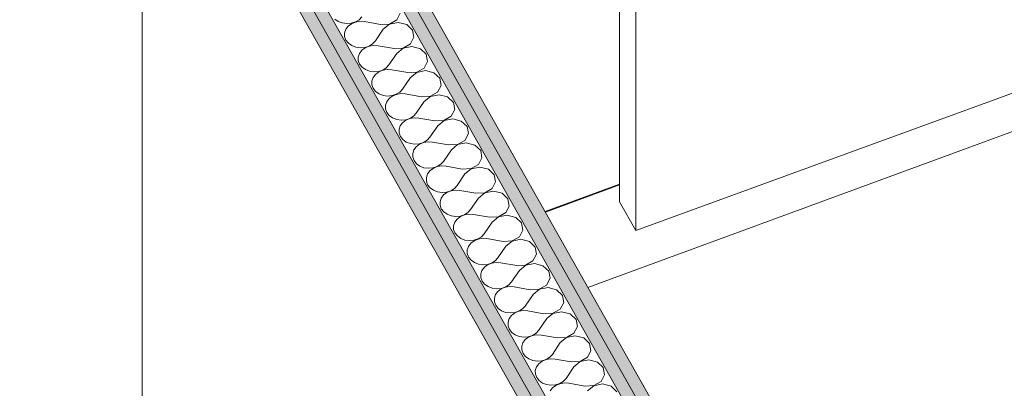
# Model space of a CAD drawing. Header units: millimetres. Extents: x -8337 to 19291, y 9509 to 21675.
# Tile 60 of 163: x -994 to 67, y 14149 to 14546. Entities that reach past the tile are written whole.
import ezdxf

# ---------------------------------------------------------------- set-up
doc = ezdxf.new("R2010")
doc.units = ezdxf.units.MM
doc.header["$MEASUREMENT"] = 0
doc.linetypes.add('Wipeout_Contour', pattern=[1000, 0, -1000])
for name, color, linetype in [('Nuevo_08_E_Envans secs', 7, 'Continuous'), ('Nuevo_14_PAV_Soft Light Grey 0554', 7, 'Continuous'), ('Nuevo_Puertas Archicad', 7, 'Continuous')]:
    doc.layers.add(name, color=color, linetype=linetype)
for name, color, linetype, lineweight in [('Nuevo_08_E_Envans secs_Pluma_Nº__1', 7, 'Continuous', 5), ('Nuevo_08_E_Envans secs_Pluma_Nº__47', 7, 'Continuous', 20), ('Nuevo_14_PAV_Soft Light Grey 0554_Pluma_Nº__89', 7, 'Continuous', 5)]:
    doc.layers.add(name, color=color, linetype=linetype, lineweight=lineweight)
for name, color, linetype, lineweight, true_color in [('Nuevo_08_E_Envans secs_Pluma_Nº__102', 7, 'Continuous', 5, 0xcccccc), ('Nuevo_08_E_Envans secs_Pluma_Nº__79', 7, 'Continuous', 5, 0xaaffd5), ('Nuevo_Puertas Archicad_Pluma_Nº__3', 7, 'Continuous', 5, 0xa4a4a4)]:
    doc.layers.add(name, color=color, linetype=linetype, lineweight=lineweight, true_color=true_color)

# ---------------------------------------------------------------- blocks, each defined once
blk = doc.blocks.new('Elem Sección_70_1')
at = {"color": 254, "linetype": 'Wipeout_Contour', "lineweight": 0, "ltscale": 59428.537823}
blk.add_wipeout([(-708.2, 15025.4), (-2034.7, 14541.1), (-2029.1, 14530.9), (-702.5, 15015.3)], dxfattribs=at).dxf.layer = 'Nuevo_08_E_Envans secs'
at = {"color": 254, "linetype": 'Wipeout_Contour', "lineweight": 0, "ltscale": 59386.127591}
blk.add_wipeout([(-2029.1, 14530.9), (-2023.4, 14520.8), (-696.8, 15005.2), (-702.5, 15015.3)], dxfattribs=at).dxf.layer = 'Nuevo_08_E_Envans secs'
blk = doc.blocks.new('Elem Sección_110_1')
at = {"layer": 'Nuevo_Puertas Archicad_Pluma_Nº__3', "color": 253, "linetype": 'Continuous', "lineweight": 5, "true_color": 0xa4a4a4}
for p, q in [((-347.8, 14349.9), (-347.8, 15124.2)), ((-330.3, 14318.8), (-330.3, 15093)), ((167.9, 14500.7), (-330.3, 14318.8)), ((-330.3, 14318.8), (-347.8, 14349.9))]:
    blk.add_line(p, q, dxfattribs=at)
blk = doc.blocks.new('*X142')
at = {"layer": 'Nuevo_08_E_Envans secs_Pluma_Nº__102', "color": 254, "linetype": 'Continuous', "lineweight": 5, "true_color": 0xcccccc}
for p, q in [((-628.4, 14545.7), (-625.5, 14548.9)), ((-587.8, 14545.6), (-584, 14552.8)), ((-654.5, 14546.5), (-650.9, 14543.9)), ((-650.9, 14543.9), (-646.5, 14542.2)), ((-646.5, 14542.2), (-641.7, 14541.5)), ((-640.1, 14538.7), (-642.6, 14535.4)), ((-641.7, 14541.5), (-636.8, 14541.9)), ((-636.6, 14541.4), (-640.1, 14538.7)), ((-636.8, 14541.9), (-632.3, 14543.3)), ((-632.2, 14543.2), (-636.6, 14541.4)), ((-632.3, 14543.3), (-628.4, 14545.7)), ((-627.4, 14544), (-632.2, 14543.2)), ((-622.6, 14543.7), (-627.4, 14544)), ((-605.3, 14540.7), (-622.6, 14543.7)), ((-605.3, 14540.7), (-595.7, 14541.1)), ((-595.6, 14541), (-602.4, 14535.5)), ((-595.7, 14541.1), (-587.8, 14545.6)), ((-586.2, 14542.9), (-595.6, 14541)), ((-577, 14540.5), (-586.2, 14542.9)), ((-570.7, 14534.5), (-577, 14540.5)), ((-642.6, 14535.4), (-643.9, 14531.6)), ((-643.9, 14531.6), (-643.9, 14527.6)), ((-643.9, 14527.6), (-642.5, 14523.9)), ((-602.4, 14535.5), (-610.8, 14522.9)), ((-569.3, 14526.8), (-570.7, 14534.5)), ((-642.5, 14523.9), (-639.8, 14520.5)), ((-639.8, 14520.5), (-636.2, 14517.9)), ((-636.2, 14517.9), (-631.8, 14516.2)), ((-622.2, 14515.9), (-617.6, 14517.4)), ((-617.6, 14517.3), (-621.9, 14515.5)), ((-617.6, 14517.4), (-613.8, 14519.8)), ((-612.8, 14518.1), (-617.6, 14517.3)), ((-613.8, 14519.8), (-610.8, 14522.9)), ((-607.9, 14517.8), (-612.8, 14518.1)), ((-590.6, 14514.7), (-607.9, 14517.8)), ((-581, 14515.2), (-573.1, 14519.7)), ((-571.5, 14516.9), (-580.9, 14515.1)), ((-573.1, 14519.7), (-569.3, 14526.8)), ((-562.3, 14514.5), (-571.5, 14516.9)), ((-631.8, 14516.2), (-627, 14515.5)), ((-628, 14509.4), (-629.2, 14505.6)), ((-625.5, 14512.8), (-628, 14509.4)), ((-627, 14515.5), (-622.2, 14515.9)), ((-621.9, 14515.5), (-625.5, 14512.8)), ((-587.7, 14509.5), (-596.2, 14497)), ((-590.6, 14514.7), (-581, 14515.2)), ((-580.9, 14515.1), (-587.7, 14509.5)), ((-556.1, 14508.6), (-562.3, 14514.5)), ((-554.6, 14500.9), (-556.1, 14508.6)), ((-629.2, 14505.6), (-629.2, 14501.7)), ((-629.2, 14501.7), (-627.8, 14497.9)), ((-627.8, 14497.9), (-625.2, 14494.6)), ((-599.1, 14493.8), (-596.2, 14497)), ((-558.4, 14493.7), (-554.6, 14500.9)), ((-625.2, 14494.6), (-621.5, 14492)), ((-621.5, 14492), (-617.1, 14490.3)), ((-617.1, 14490.3), (-612.3, 14489.6)), ((-610.8, 14486.8), (-613.3, 14483.5)), ((-612.3, 14489.6), (-607.5, 14490)), ((-607.2, 14489.5), (-610.8, 14486.8)), ((-607.5, 14490), (-602.9, 14491.4)), ((-602.9, 14491.3), (-607.2, 14489.5)), ((-602.9, 14491.4), (-599.1, 14493.8)), ((-598.1, 14492.1), (-602.9, 14491.3)), ((-593.2, 14491.8), (-598.1, 14492.1)), ((-576, 14488.8), (-593.2, 14491.8)), ((-576, 14488.8), (-566.3, 14489.2)), ((-566.3, 14489.1), (-573, 14483.6)), ((-566.3, 14489.2), (-558.4, 14493.7)), ((-556.9, 14491), (-566.3, 14489.1)), ((-547.7, 14488.6), (-556.9, 14491)), ((-541.4, 14482.7), (-547.7, 14488.6)), ((-613.3, 14483.5), (-614.6, 14479.7)), ((-614.6, 14479.7), (-614.5, 14475.7)), ((-614.5, 14475.7), (-613.1, 14472)), ((-573, 14483.6), (-581.5, 14471.1)), ((-543.8, 14467.8), (-540, 14475)), ((-540, 14475), (-541.4, 14482.7)), ((-613.1, 14472), (-610.5, 14468.6)), ((-610.5, 14468.6), (-606.9, 14466)), ((-606.9, 14466), (-602.5, 14464.3)), ((-602.5, 14464.3), (-597.7, 14463.6)), ((-597.7, 14463.6), (-592.8, 14464)), ((-592.8, 14464), (-588.3, 14465.5)), ((-588.2, 14465.4), (-592.6, 14463.6)), ((-588.3, 14465.5), (-584.4, 14467.9)), ((-583.4, 14466.2), (-588.2, 14465.4)), ((-584.4, 14467.9), (-581.5, 14471.1)), ((-578.6, 14465.9), (-583.4, 14466.2)), ((-561.3, 14462.8), (-578.6, 14465.9)), ((-551.6, 14463.3), (-543.8, 14467.8)), ((-542.2, 14465), (-551.6, 14463.2)), ((-533, 14462.6), (-542.2, 14465)), ((-598.6, 14457.5), (-599.9, 14453.7)), ((-599.9, 14453.7), (-599.8, 14449.8)), ((-596.1, 14460.9), (-598.6, 14457.5)), ((-592.6, 14463.6), (-596.1, 14460.9)), ((-558.4, 14457.6), (-566.8, 14445.1)), ((-561.3, 14462.8), (-551.6, 14463.3)), ((-551.6, 14463.2), (-558.4, 14457.6)), ((-526.7, 14456.7), (-533, 14462.6)), ((-525.3, 14449), (-526.7, 14456.7)), ((-599.8, 14449.8), (-598.5, 14446)), ((-598.5, 14446), (-595.8, 14442.7)), ((-595.8, 14442.7), (-592.2, 14440.1)), ((-569.7, 14441.9), (-566.8, 14445.1)), ((-529.1, 14441.8), (-525.3, 14449)), ((-592.2, 14440.1), (-587.8, 14438.4)), ((-587.8, 14438.4), (-583, 14437.7)), ((-581.5, 14434.9), (-584, 14431.6)), ((-583, 14437.7), (-578.1, 14438.1)), ((-577.9, 14437.6), (-581.5, 14434.9)), ((-578.1, 14438.1), (-573.6, 14439.5)), ((-573.6, 14439.4), (-577.9, 14437.6)), ((-573.6, 14439.5), (-569.7, 14441.9)), ((-568.8, 14440.2), (-573.6, 14439.4)), ((-563.9, 14439.9), (-568.8, 14440.2)), ((-546.6, 14436.9), (-563.9, 14439.9)), ((-546.6, 14436.9), (-537, 14437.3)), ((-536.9, 14437.2), (-543.7, 14431.7)), ((-537, 14437.3), (-529.1, 14441.8)), ((-527.5, 14439.1), (-536.9, 14437.2)), ((-518.3, 14436.7), (-527.5, 14439.1)), ((-512.1, 14430.8), (-518.3, 14436.7)), ((-584, 14431.6), (-585.2, 14427.8)), ((-585.2, 14427.8), (-585.2, 14423.8)), ((-585.2, 14423.8), (-583.8, 14420.1)), ((-543.7, 14431.7), (-552.2, 14419.2)), ((-514.4, 14415.9), (-510.6, 14423.1)), ((-510.6, 14423.1), (-512.1, 14430.8)), ((-583.8, 14420.1), (-581.2, 14416.8)), ((-581.2, 14416.8), (-577.5, 14414.1)), ((-577.5, 14414.1), (-573.1, 14412.4)), ((-573.1, 14412.4), (-568.3, 14411.7)), ((-568.3, 14411.7), (-563.5, 14412.1)), ((-563.2, 14411.7), (-566.8, 14409)), ((-563.5, 14412.1), (-558.9, 14413.6)), ((-558.9, 14413.5), (-563.2, 14411.7)), ((-558.9, 14413.6), (-555.1, 14416)), ((-554.1, 14414.3), (-558.9, 14413.5)), ((-555.1, 14416), (-552.2, 14419.2)), ((-549.2, 14414), (-554.1, 14414.3)), ((-532, 14410.9), (-549.2, 14414)), ((-532, 14410.9), (-522.3, 14411.4)), ((-522.3, 14411.3), (-529, 14405.7)), ((-522.3, 14411.4), (-514.4, 14415.9)), ((-512.9, 14413.2), (-522.3, 14411.3)), ((-503.7, 14410.8), (-512.9, 14413.2)), ((-569.3, 14405.6), (-570.6, 14401.8)), ((-570.6, 14401.8), (-570.5, 14397.9)), ((-566.8, 14409), (-569.3, 14405.6)), ((-529, 14405.7), (-537.5, 14393.2)), ((-497.4, 14404.8), (-503.7, 14410.8)), ((-496, 14397.1), (-497.4, 14404.8)), ((-570.5, 14397.9), (-569.1, 14394.1)), ((-569.1, 14394.1), (-566.5, 14390.8)), ((-566.5, 14390.8), (-562.9, 14388.2)), ((-544.3, 14387.7), (-540.4, 14390.1)), ((-540.4, 14390.1), (-537.5, 14393.2)), ((-507.6, 14385.5), (-499.7, 14389.9)), ((-499.7, 14389.9), (-496, 14397.1)), ((-562.9, 14388.2), (-558.5, 14386.5)), ((-558.5, 14386.5), (-553.7, 14385.8)), ((-554.6, 14379.7), (-555.9, 14375.9)), ((-552.1, 14383.1), (-554.6, 14379.7)), ((-553.7, 14385.8), (-548.8, 14386.2)), ((-548.6, 14385.7), (-552.1, 14383.1)), ((-548.8, 14386.2), (-544.3, 14387.7)), ((-544.2, 14387.6), (-548.6, 14385.7)), ((-539.4, 14388.3), (-544.2, 14387.6)), ((-534.6, 14388), (-539.4, 14388.3)), ((-517.3, 14385), (-534.6, 14388)), ((-514.4, 14379.8), (-522.8, 14367.3)), ((-517.3, 14385), (-507.6, 14385.5)), ((-507.6, 14385.3), (-514.4, 14379.8)), ((-498.2, 14387.2), (-507.6, 14385.3)), ((-489, 14384.8), (-498.2, 14387.2)), ((-482.7, 14378.9), (-489, 14384.8)), ((-555.9, 14375.9), (-555.8, 14372)), ((-555.8, 14372), (-554.5, 14368.2)), ((-485.1, 14364), (-481.3, 14371.2)), ((-481.3, 14371.2), (-482.7, 14378.9)), ((-554.5, 14368.2), (-551.8, 14364.9)), ((-551.8, 14364.9), (-548.2, 14362.2)), ((-548.2, 14362.2), (-543.8, 14360.5)), ((-543.8, 14360.5), (-539, 14359.8)), ((-539, 14359.8), (-534.1, 14360.3)), ((-533.9, 14359.8), (-537.4, 14357.1)), ((-534.1, 14360.3), (-529.6, 14361.7)), ((-529.5, 14361.6), (-533.9, 14359.8)), ((-529.6, 14361.7), (-525.7, 14364.1)), ((-524.8, 14362.4), (-529.5, 14361.6)), ((-525.7, 14364.1), (-522.8, 14367.3)), ((-519.9, 14362.1), (-524.8, 14362.4)), ((-502.6, 14359), (-519.9, 14362.1)), ((-502.6, 14359), (-493, 14359.5)), ((-492.9, 14359.4), (-499.7, 14353.8)), ((-493, 14359.5), (-485.1, 14364)), ((-483.5, 14361.3), (-492.9, 14359.4)), ((-474.3, 14358.9), (-483.5, 14361.3)), ((-468.1, 14352.9), (-474.3, 14358.9)), ((-540, 14353.7), (-541.2, 14349.9)), ((-541.2, 14349.9), (-541.2, 14346)), ((-537.4, 14357.1), (-540, 14353.7)), ((-499.7, 14353.8), (-508.2, 14341.3)), ((-466.6, 14345.2), (-468.1, 14352.9)), ((-541.2, 14346), (-539.8, 14342.2)), ((-539.8, 14342.2), (-537.2, 14338.9)), ((-537.2, 14338.9), (-533.5, 14336.3)), ((-514.9, 14335.8), (-511.1, 14338.2)), ((-511.1, 14338.2), (-508.2, 14341.3)), ((-478.3, 14333.6), (-470.4, 14338.1)), ((-470.4, 14338.1), (-466.6, 14345.2)), ((-533.5, 14336.3), (-529.1, 14334.6)), ((-529.1, 14334.6), (-524.3, 14333.9)), ((-525.3, 14327.8), (-526.6, 14324)), ((-522.8, 14331.2), (-525.3, 14327.8)), ((-524.3, 14333.9), (-519.5, 14334.3)), ((-519.2, 14333.9), (-522.8, 14331.2)), ((-519.5, 14334.3), (-514.9, 14335.8)), ((-514.9, 14335.7), (-519.2, 14333.9)), ((-510.1, 14336.4), (-514.9, 14335.7)), ((-505.2, 14336.1), (-510.1, 14336.4)), ((-488, 14333.1), (-505.2, 14336.1)), ((-485, 14327.9), (-493.5, 14315.4)), ((-488, 14333.1), (-478.3, 14333.6)), ((-478.2, 14333.5), (-485, 14327.9)), ((-468.9, 14335.3), (-478.2, 14333.5)), ((-459.7, 14332.9), (-468.9, 14335.3)), ((-453.4, 14327), (-459.7, 14332.9)), ((-452, 14319.3), (-453.4, 14327)), ((-526.6, 14324), (-526.5, 14320.1)), ((-526.5, 14320.1), (-525.1, 14316.3)), ((-525.1, 14316.3), (-522.5, 14313)), ((-455.7, 14312.1), (-452, 14319.3)), ((-522.5, 14313), (-518.9, 14310.4)), ((-518.9, 14310.4), (-514.5, 14308.6)), ((-514.5, 14308.6), (-509.7, 14308)), ((-508.1, 14305.2), (-510.6, 14301.8)), ((-509.7, 14308), (-504.8, 14308.4)), ((-504.5, 14307.9), (-508.1, 14305.2)), ((-504.8, 14308.4), (-500.3, 14309.8)), ((-500.2, 14309.7), (-504.5, 14307.9)), ((-500.3, 14309.8), (-496.4, 14312.2)), ((-495.4, 14310.5), (-500.2, 14309.7)), ((-496.4, 14312.2), (-493.5, 14315.4)), ((-490.6, 14310.2), (-495.4, 14310.5)), ((-473.3, 14307.1), (-490.6, 14310.2)), ((-473.3, 14307.1), (-463.6, 14307.6)), ((-463.6, 14307.5), (-470.4, 14301.9)), ((-463.6, 14307.6), (-455.7, 14312.1)), ((-454.2, 14309.4), (-463.6, 14307.5)), ((-445, 14307), (-454.2, 14309.4)), ((-438.7, 14301), (-445, 14307)), ((-510.6, 14301.8), (-511.9, 14298)), ((-511.9, 14298), (-511.8, 14294.1)), ((-470.4, 14301.9), (-478.8, 14289.4)), ((-437.3, 14293.3), (-438.7, 14301)), ((-511.8, 14294.1), (-510.4, 14290.3)), ((-510.4, 14290.3), (-507.8, 14287)), ((-507.8, 14287), (-504.2, 14284.4)), ((-504.2, 14284.4), (-499.8, 14282.7)), ((-490.1, 14282.4), (-485.6, 14283.9)), ((-485.5, 14283.8), (-489.9, 14282)), ((-485.6, 14283.9), (-481.7, 14286.3)), ((-480.8, 14284.5), (-485.5, 14283.8)), ((-481.7, 14286.3), (-478.8, 14289.4)), ((-475.9, 14284.2), (-480.8, 14284.5)), ((-458.6, 14281.2), (-475.9, 14284.2)), ((-449, 14281.7), (-441.1, 14286.2)), ((-441.1, 14286.2), (-437.3, 14293.3)), ((-499.8, 14282.7), (-495, 14282)), ((-496, 14275.9), (-497.2, 14272.1)), ((-493.4, 14279.3), (-496, 14275.9)), ((-495, 14282), (-490.1, 14282.4)), ((-489.9, 14282), (-493.4, 14279.3)), ((-455.7, 14276), (-464.2, 14263.5)), ((-458.6, 14281.2), (-449, 14281.7)), ((-448.9, 14281.6), (-455.7, 14276)), ((-439.5, 14283.4), (-448.9, 14281.6)), ((-430.3, 14281), (-439.5, 14283.4)), ((-424.1, 14275.1), (-430.3, 14281)), ((-422.6, 14267.4), (-424.1, 14275.1)), ((-497.2, 14272.1), (-497.2, 14268.2)), ((-497.2, 14268.2), (-495.8, 14264.4)), ((-495.8, 14264.4), (-493.2, 14261.1)), ((-467.1, 14260.3), (-464.2, 14263.5)), ((-426.4, 14260.2), (-422.6, 14267.4)), ((-493.2, 14261.1), (-489.5, 14258.5)), ((-489.5, 14258.5), (-485.1, 14256.7)), ((-485.1, 14256.7), (-480.3, 14256.1)), ((-478.8, 14253.3), (-481.3, 14250)), ((-480.3, 14256.1), (-475.5, 14256.5)), ((-475.2, 14256), (-478.8, 14253.3)), ((-475.5, 14256.5), (-470.9, 14257.9)), ((-470.9, 14257.8), (-475.2, 14256)), ((-470.9, 14257.9), (-467.1, 14260.3)), ((-466.1, 14258.6), (-470.9, 14257.8)), ((-461.2, 14258.3), (-466.1, 14258.6)), ((-444, 14255.2), (-461.2, 14258.3)), ((-444, 14255.2), (-434.3, 14255.7)), ((-434.2, 14255.6), (-441, 14250.1)), ((-434.3, 14255.7), (-426.4, 14260.2)), ((-424.9, 14257.5), (-434.2, 14255.6)), ((-415.7, 14255.1), (-424.9, 14257.5)), ((-409.4, 14249.1), (-415.7, 14255.1)), ((-481.3, 14250), (-482.6, 14246.2)), ((-482.6, 14246.2), (-482.5, 14242.2)), ((-482.5, 14242.2), (-481.1, 14238.5)), ((-441, 14250.1), (-449.5, 14237.5)), ((-411.7, 14234.3), (-407.9, 14241.4)), ((-407.9, 14241.4), (-409.4, 14249.1)), ((-481.1, 14238.5), (-478.5, 14235.1)), ((-478.5, 14235.1), (-474.9, 14232.5)), ((-474.9, 14232.5), (-470.5, 14230.8)), ((-470.5, 14230.8), (-465.7, 14230.1)), ((-460.8, 14230.5), (-456.3, 14232)), ((-456.2, 14231.9), (-460.5, 14230.1)), ((-456.3, 14232), (-452.4, 14234.4)), ((-451.4, 14232.7), (-456.2, 14231.9)), ((-452.4, 14234.4), (-449.5, 14237.5)), ((-446.6, 14232.3), (-451.4, 14232.7)), ((-429.3, 14229.3), (-446.6, 14232.3)), ((-419.6, 14229.8), (-411.7, 14234.3)), ((-410.2, 14231.5), (-419.6, 14229.7)), ((-401, 14229.1), (-410.2, 14231.5)), ((-466.6, 14224), (-467.9, 14220.2)), ((-467.9, 14220.2), (-467.8, 14216.3)), ((-464.1, 14227.4), (-466.6, 14224)), ((-465.7, 14230.1), (-460.8, 14230.5)), ((-460.5, 14230.1), (-464.1, 14227.4)), ((-426.3, 14224.1), (-434.8, 14211.6)), ((-429.3, 14229.3), (-419.6, 14229.8)), ((-419.6, 14229.7), (-426.3, 14224.1)), ((-394.7, 14223.2), (-401, 14229.1)), ((-393.3, 14215.5), (-394.7, 14223.2)), ((-467.8, 14216.3), (-466.4, 14212.5)), ((-466.4, 14212.5), (-463.8, 14209.2)), ((-437.7, 14208.4), (-434.8, 14211.6)), ((-397.1, 14208.3), (-393.3, 14215.5)), ((-463.8, 14209.2), (-460.2, 14206.6)), ((-460.2, 14206.6), (-455.8, 14204.9)), ((-455.8, 14204.9), (-451, 14204.2)), ((-449.4, 14201.4), (-452, 14198.1)), ((-451, 14204.2), (-446.1, 14204.6)), ((-445.9, 14204.1), (-449.4, 14201.4)), ((-446.1, 14204.6), (-441.6, 14206)), ((-441.5, 14205.9), (-445.9, 14204.1)), ((-441.6, 14206), (-437.7, 14208.4)), ((-436.8, 14206.7), (-441.5, 14205.9)), ((-431.9, 14206.4), (-436.8, 14206.7)), ((-414.6, 14203.4), (-431.9, 14206.4)), ((-414.6, 14203.4), (-405, 14203.8)), ((-404.9, 14203.7), (-411.7, 14198.2)), ((-405, 14203.8), (-397.1, 14208.3)), ((-395.5, 14205.6), (-404.9, 14203.7)), ((-386.3, 14203.2), (-395.5, 14205.6)), ((-380.1, 14197.2), (-386.3, 14203.2)), ((-452, 14198.1), (-453.2, 14194.3)), ((-453.2, 14194.3), (-453.2, 14190.3)), ((-453.2, 14190.3), (-451.8, 14186.6)), ((-411.7, 14198.2), (-420.2, 14185.6)), ((-382.4, 14182.4), (-378.6, 14189.5)), ((-378.6, 14189.5), (-380.1, 14197.2)), ((-451.8, 14186.6), (-449.2, 14183.2)), ((-449.2, 14183.2), (-445.5, 14180.6)), ((-445.5, 14180.6), (-441.1, 14178.9)), ((-441.1, 14178.9), (-436.3, 14178.2)), ((-436.3, 14178.2), (-431.5, 14178.6)), ((-431.2, 14178.2), (-434.8, 14175.5)), ((-431.5, 14178.6), (-426.9, 14180.1)), ((-426.9, 14180), (-431.2, 14178.2)), ((-426.9, 14180.1), (-423.1, 14182.5)), ((-422.1, 14180.8), (-426.9, 14180)), ((-423.1, 14182.5), (-420.2, 14185.6)), ((-417.2, 14180.5), (-422.1, 14180.8)), ((-399.9, 14177.4), (-417.2, 14180.5)), ((-399.9, 14177.4), (-390.3, 14177.9)), ((-390.2, 14177.8), (-397, 14172.2)), ((-390.3, 14177.9), (-382.4, 14182.4)), ((-380.9, 14179.6), (-390.2, 14177.8)), ((-371.7, 14177.2), (-380.9, 14179.6)), ((-437.3, 14172.1), (-438.6, 14168.3)), ((-438.6, 14168.3), (-438.5, 14164.4)), ((-434.8, 14175.5), (-437.3, 14172.1)), ((-397, 14172.2), (-405.5, 14159.7)), ((-365.4, 14171.3), (-371.7, 14177.2)), ((-363.9, 14163.6), (-365.4, 14171.3)), ((-438.5, 14164.4), (-437.1, 14160.6)), ((-437.1, 14160.6), (-434.5, 14157.3)), ((-434.5, 14157.3), (-430.8, 14154.7)), ((-412.3, 14154.1), (-408.4, 14156.5)), ((-408.4, 14156.5), (-405.5, 14159.7)), ((-375.6, 14151.9), (-367.7, 14156.4)), ((-367.7, 14156.4), (-363.9, 14163.6)), ((-430.8, 14154.7), (-426.5, 14153)), ((-426.5, 14153), (-421.7, 14152.3)), ((-420.1, 14149.5), (-422.6, 14146.2)), ((-421.7, 14152.3), (-416.8, 14152.7)), ((-416.5, 14152.2), (-420.1, 14149.5)), ((-416.8, 14152.7), (-412.3, 14154.1)), ((-412.2, 14154), (-416.5, 14152.2)), ((-407.4, 14154.8), (-412.2, 14154)), ((-402.6, 14154.5), (-407.4, 14154.8)), ((-385.3, 14151.5), (-402.6, 14154.5)), ((-385.3, 14151.5), (-375.6, 14151.9)), ((-375.6, 14151.8), (-382.3, 14146.3)), ((-366.2, 14153.7), (-375.6, 14151.8)), ((-357, 14151.3), (-366.2, 14153.7)), ((-350.7, 14145.4), (-357, 14151.3))]:
    blk.add_line(p, q, dxfattribs=at)
blk = doc.blocks.new('Elem Sección_117_1')
at = {"layer": 'Nuevo_08_E_Envans secs_Pluma_Nº__79', "linetype": 'Continuous', "lineweight": 5, "true_color": 0xaaffd5}
for points in [[(-774.7, 14898.8), (-100.8, 13706.7), (-88.3, 13711.4), (-94, 13721.5), (-756.4, 14893.3), (-762.2, 14903.4)], [(-743.9, 14897.9), (-756.4, 14893.3), (-94, 13721.5), (-81.4, 13726.1)], [(-855, 14869.5), (-849.2, 14859.4), (-186.7, 13687.4), (-181, 13677.3), (-168.4, 13681.9), (-842.4, 14874.1)], [(-849.2, 14859.4), (-861.8, 14854.8), (-199.2, 13682.8), (-186.7, 13687.4)]]:
    blk.add_hatch(color=121, dxfattribs=at).paths.add_polyline_path(points)
at = {"layer": 'Nuevo_08_E_Envans secs_Pluma_Nº__1', "color": 7, "linetype": 'Continuous', "lineweight": 5}
for p, q in [((-756.4, 14893.3), (-94, 13721.5)), ((-743.9, 14897.9), (-81.4, 13726.1)), ((-849.2, 14859.4), (-186.7, 13687.4)), ((-861.8, 14854.8), (-199.2, 13682.8))]:
    blk.add_line(p, q, dxfattribs=at)
at = {"layer": 'Nuevo_08_E_Envans secs_Pluma_Nº__1', "color": 7, "linetype": 'Continuous', "lineweight": 5, "flags": 128}
for points in [[(-780.4, 14908.9), (-774.7, 14898.8), (-100.8, 13706.7), (-95.1, 13696.6)], [(-848.1, 14884.2), (-842.4, 14874.1), (-168.4, 13681.9), (-162.7, 13671.8)]]:
    blk.add_lwpolyline(points, dxfattribs=at)
at = {"layer": 'Nuevo_08_E_Envans secs_Pluma_Nº__47', "color": 7, "linetype": 'Continuous', "lineweight": 20}
blk.add_line((-861.8, 14854.8), (-861.8, 14081.4), dxfattribs=at)
at = {"layer": 'Nuevo_08_E_Envans secs', "lineweight": 0}
blk.add_blockref('*X142', (0, 0), dxfattribs=at)
blk = doc.blocks.new('Elem Sección_155_1')
at = {"layer": 'Nuevo_14_PAV_Soft Light Grey 0554_Pluma_Nº__89', "color": 7, "linetype": 'Continuous', "lineweight": 5}
for p, q in [((-428.1, 14339.3), (-347.8, 14368.8)), ((-427.7, 14338.5), (-347.8, 14367.9))]:
    blk.add_line(p, q, dxfattribs=at)
blk = doc.blocks.new('Elem Sección_158_1')
at = {"layer": 'Nuevo_14_PAV_Soft Light Grey 0554_Pluma_Nº__89', "color": 7, "linetype": 'Continuous', "lineweight": 5}
blk.add_line((185.3, 14466), (-381.9, 14257.5), dxfattribs=at)

msp = doc.modelspace()

# ---------------------------------------------------------------- block references
at = {"layer": 'Nuevo_08_E_Envans secs', "lineweight": 0}
msp.add_blockref('Elem Sección_70_1', (0, 0), dxfattribs=at)

# ---------------------------------------------------------------- next in the draw order: block references
msp.add_blockref('Elem Sección_117_1', (0, 0), dxfattribs=at)
at = {"layer": 'Nuevo_14_PAV_Soft Light Grey 0554', "lineweight": 0}
for name in ['Elem Sección_155_1', 'Elem Sección_158_1']:
    msp.add_blockref(name, (0, 0), dxfattribs=at)
at = {"layer": 'Nuevo_Puertas Archicad', "lineweight": 0}
msp.add_blockref('Elem Sección_110_1', (0, 0), dxfattribs=at)

doc.saveas('drawing.dxf')
